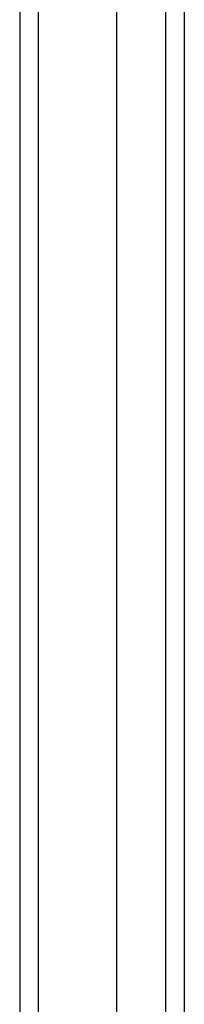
# Model space of a CAD drawing. Header units: inches. Extents: x 11 to 197, y 14 to 125.
# Tile 9 of 82: x 82.928 to 83.794, y 53.206 to 58.399. Entities that reach past the tile are written whole.
import ezdxf

# ---------------------------------------------------------------- set-up
doc = ezdxf.new("R2010")
doc.units = ezdxf.units.IN
doc.header["$MEASUREMENT"] = 0
doc.layers.add('Visible Edges(ANSI)', color=7, linetype='Continuous', lineweight=25)
doc.layers.add('Visible Tangent Edges(ANSI)', color=7, linetype='Continuous', lineweight=25)

msp = doc.modelspace()

# ---------------------------------------------------------------- linework, layer by layer
at = {"layer": 'Visible Edges(ANSI)'}
for p, q in [((82.9279, 91.0396), (82.9279, 49.2376)), ((83.4397, 49.8472), (83.4397, 90.4299)), ((83.794, 90.2414), (83.794, 50.0357))]:
    msp.add_line(p, q, dxfattribs=at)
at = {"layer": 'Visible Tangent Edges(ANSI)'}
for p, q in [((83.0269, 49.2376), (83.0269, 91.0396)), ((83.695, 90.3714), (83.695, 49.9057))]:
    msp.add_line(p, q, dxfattribs=at)

doc.saveas('drawing.dxf')
